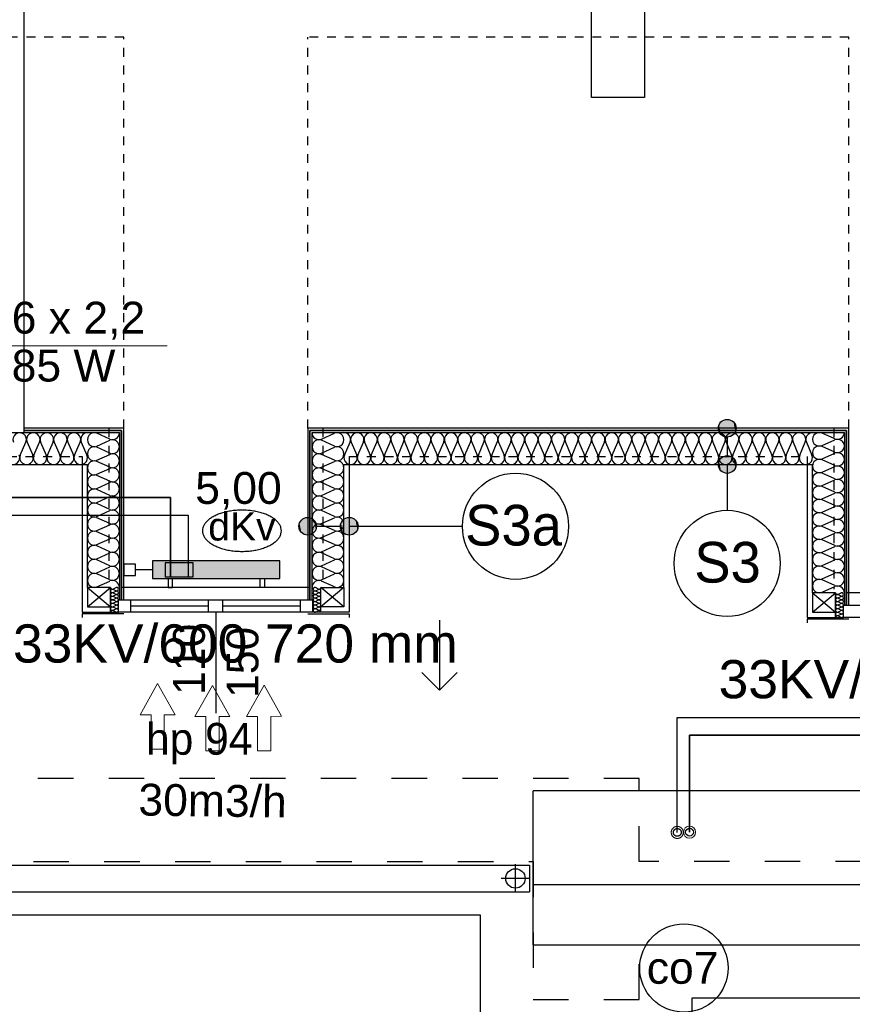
# Model space of a CAD drawing. Header units: millimetres. Extents: x 45180 to 119519, y 31297 to 302414.
# Tile 71 of 97: x 68306 to 73015, y 240463 to 246030. Entities that reach past the tile are written whole.
import ezdxf
from ezdxf.lldxf.tags import DXFTag

# ---------------------------------------------------------------- set-up
doc = ezdxf.new("R2010")
doc.units = ezdxf.units.MM
doc.header["$MEASUREMENT"] = 0
for name, pattern in [('Hidden Line', [100, 50, -50]), ('PHANTOM', [2.5, 1.25, -0.25, 0.25, -0.25, 0.25, -0.25]), ('Przerywana', [400, 200, -200])]:
    doc.linetypes.add(name, pattern=pattern)
doc.layers.get('0').update_dxf_attribs({"color": 252})
for name, color, linetype in [('#opisy', 7, 'Continuous'), ('#podkład', 252, 'Continuous'), ('IS_Armatura_podłączeniowa_grz._dolnozas.', 7, 'SOLID'), ('IS_Armatura_Therm', 7, 'SOLID'), ('IS_Grafika', 7, 'SOLID'), ('IS_Grzejniki_Plan_rzut', 7, 'SOLID'), ('IS_Opisy_działek_Therm', 7, 'SOLID'), ('IS_Text_Armatury_Therm', 7, 'Continuous'), ('IS_Text_Odbiornikow_Therm', 7, 'Continuous')]:
    doc.layers.add(name, color=color, linetype=linetype)
doc.layers.add('IS_Powrót', color=5, linetype='DASHDOT', lineweight=35)
doc.layers.add('IS_Zasilanie', color=1, linetype='SOLID', lineweight=30)
doc.styles.add('ARIAL', font='arial.ttf', dxfattribs={"width": 0.75})
doc.styles.add('GENERATED_STYLE_3', font='txt')
doc.styles.add('GENERATED_STYLE_5', font='txt')
doc.styles.get("Standard").update_dxf_attribs({"font": 'arial.ttf', "bigfont": 'BIGFONT.SHX'})
tags = doc.linetypes.add('DASHDOT', pattern=[20, 10, -5, 0, -5]).pattern_tags.tags
tags[10:11] = [DXFTag(74, 4), DXFTag(75, 0), DXFTag(340, '0'), DXFTag(46, 0.0), DXFTag(50, 0.0), DXFTag(44, 0.0), DXFTag(45, 0.0)]
tags[8:9] = [DXFTag(74, 4), DXFTag(75, 0), DXFTag(340, '0'), DXFTag(46, 0.0), DXFTag(50, 0.0), DXFTag(44, 0.0), DXFTag(45, 0.0)]
tags[6:7] = [DXFTag(74, 4), DXFTag(75, 0), DXFTag(340, '0'), DXFTag(46, 0.0), DXFTag(50, 0.0), DXFTag(44, 0.0), DXFTag(45, 0.0)]
tags[4:5] = [DXFTag(74, 4), DXFTag(75, 0), DXFTag(340, '0'), DXFTag(46, 0.0), DXFTag(50, 0.0), DXFTag(44, 0.0), DXFTag(45, 0.0)]
tags = doc.linetypes.add('SOLID', pattern=[10, 10, 0]).pattern_tags.tags
tags[6:7] = [DXFTag(74, 4), DXFTag(75, 0), DXFTag(340, '0'), DXFTag(46, 0.0), DXFTag(50, 0.0), DXFTag(44, 0.0), DXFTag(45, 0.0)]
tags[4:5] = [DXFTag(74, 4), DXFTag(75, 0), DXFTag(340, '0'), DXFTag(46, 0.0), DXFTag(50, 0.0), DXFTag(44, 0.0), DXFTag(45, 0.0)]

# ---------------------------------------------------------------- blocks, each defined once
blk = doc.blocks.new('E210168')
at = {"color": 7, "lineweight": 13}
for p, q in [((19.41, 19.75), (19.41, 13.6)), ((19.41, 19.75), (36.98, 9.88)), ((19.41, 0), (36.98, 9.88)), ((19.41, 6.15), (19.41, 0))]:
    blk.add_line(p, q, dxfattribs=at)
blk.add_lwpolyline([(19.41, 13.6), (0, 13.6), (0, 6.15), (19.41, 6.15)], dxfattribs=at)

msp = doc.modelspace()

# ---------------------------------------------------------------- hatches: boundary and pattern name
at = {"layer": 'IS_Grzejniki_Plan_rzut', "ltscale": 10}
msp.add_hatch(color=251, dxfattribs=at).paths.add_polyline_path([(69058.4, 242870), (69778.4, 242870), (69778.4, 242970), (69058.4, 242970)])

# ---------------------------------------------------------------- linework, layer by layer
at = {"layer": '#podkład', "linetype": 'Continuous'}
for p, q in [((68330, 248430), (68330, 243695)), ((71540, 245590), (71540, 248330)), ((71840, 247130), (71840, 245590)), ((71840, 245590), (71540, 245590)), ((68070, 243695), (68330, 243695)), ((68895, 243720), (68330, 243720)), ((68330, 243720), (68330, 243707.5)), ((68882.5, 243707.5), (68330, 243707.5)), ((68330, 243707.5), (68330, 243695)), ((68330, 243707.5), (68882.5, 243707.5)), ((68330, 243695), (68870, 243695)), ((68816.4, 243658.6), (68743.6, 243691.7)), ((68870, 243695), (68870, 242750)), ((68882.5, 242750), (68882.5, 243707.5)), ((68882.5, 243707.5), (68882.5, 242750)), ((68895, 242750), (68895, 243720)), ((72995, 243720), (69935, 243720)), ((69935, 243720), (69935, 242750)), ((72982.5, 243707.5), (69947.5, 243707.5)), ((69947.5, 243707.5), (72982.5, 243707.5)), ((69947.5, 243707.5), (69947.5, 242750)), ((69947.5, 242750), (69947.5, 243707.5)), ((69960, 243695), (72970, 243695)), ((69960, 242750), (69960, 243695)), ((70013.6, 243658.6), (70086.4, 243691.7)), ((72916.4, 243660.5), (72843.6, 243691.8)), ((72970, 243695), (72970, 242720)), ((72982.5, 242720), (72982.5, 243707.5)), ((72982.5, 243707.5), (72982.5, 242720)), ((72995, 242720), (72995, 243720)), ((68309.9, 243568.6), (68341.8, 243641.4)), ((68348.2, 243641.4), (68380.1, 243568.6)), ((68386.6, 243568.6), (68418.4, 243641.4)), ((68424.9, 243641.4), (68456.8, 243568.6)), ((68463.2, 243568.6), (68495.1, 243641.4)), ((68501.6, 243641.4), (68533.4, 243568.6)), ((68539.9, 243568.6), (68571.8, 243641.4)), ((68578.2, 243641.4), (68610.1, 243568.6)), ((68616.6, 243568.6), (68648.4, 243641.4)), ((68654.9, 243641.4), (68686.8, 243568.6)), ((68743.6, 243618.8), (68816.4, 243651.9)), ((70086.4, 243618.8), (70013.6, 243651.9)), ((70143.2, 243568.6), (70174.7, 243641.4)), ((70181, 243641.4), (70212.5, 243568.6)), ((70218.9, 243568.6), (70250.4, 243641.4)), ((70256.8, 243641.4), (70288.2, 243568.6)), ((70294.6, 243568.6), (70326.1, 243641.4)), ((70332.5, 243641.4), (70364, 243568.6)), ((70370.3, 243568.6), (70401.8, 243641.4)), ((70408.2, 243641.4), (70439.7, 243568.6)), ((70446, 243568.6), (70477.5, 243641.4)), ((70483.9, 243641.4), (70515.4, 243568.6)), ((70521.8, 243568.6), (70553.2, 243641.4)), ((70559.6, 243641.4), (70591.1, 243568.6)), ((70597.5, 243568.6), (70629, 243641.4)), ((70635.3, 243641.4), (70666.8, 243568.6)), ((70673.2, 243568.6), (70704.7, 243641.4)), ((70711, 243641.4), (70742.5, 243568.6)), ((70748.9, 243568.6), (70780.4, 243641.4)), ((70786.8, 243641.4), (70818.2, 243568.6)), ((70824.6, 243568.6), (70856.1, 243641.4)), ((70862.5, 243641.4), (70894, 243568.6)), ((70900.3, 243568.6), (70931.8, 243641.4)), ((70938.2, 243641.4), (70969.7, 243568.6)), ((70976, 243568.6), (71007.5, 243641.4)), ((71013.9, 243641.4), (71045.4, 243568.6)), ((71051.8, 243568.6), (71083.2, 243641.4)), ((71089.6, 243641.4), (71121.1, 243568.6)), ((71127.5, 243568.6), (71159, 243641.4)), ((71165.3, 243641.4), (71196.8, 243568.6)), ((71203.2, 243568.6), (71234.7, 243641.4)), ((71241, 243641.4), (71272.5, 243568.6)), ((71278.9, 243568.6), (71310.4, 243641.4)), ((71316.8, 243641.4), (71348.2, 243568.6)), ((71354.6, 243568.6), (71386.1, 243641.4)), ((71392.5, 243641.4), (71424, 243568.6)), ((71430.3, 243568.6), (71461.8, 243641.4)), ((71468.2, 243641.4), (71499.7, 243568.6)), ((71506, 243568.6), (71537.5, 243641.4)), ((71543.9, 243641.4), (71575.4, 243568.6)), ((71581.8, 243568.6), (71613.2, 243641.4)), ((71619.6, 243641.4), (71651.1, 243568.6)), ((71657.5, 243568.6), (71689, 243641.4)), ((71695.3, 243641.4), (71726.8, 243568.6)), ((71733.2, 243568.6), (71764.7, 243641.4)), ((71771, 243641.4), (71802.5, 243568.6)), ((71808.9, 243568.6), (71840.4, 243641.4)), ((71846.8, 243641.4), (71878.2, 243568.6)), ((71884.6, 243568.6), (71916.1, 243641.4)), ((71922.5, 243641.4), (71954, 243568.6)), ((71960.3, 243568.6), (71991.8, 243641.4)), ((71998.2, 243641.4), (72029.7, 243568.6)), ((72036, 243568.6), (72067.5, 243641.4)), ((72073.9, 243641.4), (72105.4, 243568.6)), ((72111.8, 243568.6), (72143.2, 243641.4)), ((72149.6, 243641.4), (72181.1, 243568.6)), ((72187.5, 243568.6), (72219, 243641.4)), ((72225.3, 243641.4), (72256.8, 243568.6)), ((72263.2, 243568.6), (72294.7, 243641.4)), ((72301, 243641.4), (72332.5, 243568.6)), ((72307.5, 243670), (72307.5, 243565)), ((72338.9, 243568.6), (72370.4, 243641.4)), ((72376.8, 243641.4), (72408.2, 243568.6)), ((72414.6, 243568.6), (72446.1, 243641.4)), ((72452.5, 243641.4), (72484, 243568.6)), ((72490.3, 243568.6), (72521.8, 243641.4)), ((72528.2, 243641.4), (72559.7, 243568.6)), ((72566, 243568.6), (72597.5, 243641.4)), ((72603.9, 243641.4), (72635.4, 243568.6)), ((72641.8, 243568.6), (72673.2, 243641.4)), ((72679.6, 243641.4), (72711.1, 243568.6)), ((72717.5, 243568.6), (72749, 243641.4)), ((72755.3, 243641.4), (72786.8, 243568.6)), ((72843.6, 243622.8), (72916.4, 243654.1)), ((68816.4, 243579), (68743.6, 243612.1)), ((68743.6, 243539.2), (68816.4, 243572.3)), ((70013.6, 243579), (70086.4, 243612.1)), ((70086.4, 243539.2), (70013.6, 243572.3)), ((72916.4, 243585), (72843.6, 243616.4)), ((72843.6, 243547.3), (72916.4, 243578.7)), ((68660, 243560), (68660, 242680)), ((68816.4, 243499.5), (68743.6, 243532.6)), ((70013.6, 243499.5), (70086.4, 243532.6)), ((70170, 243560), (70170, 242680)), ((72760, 243560), (72760, 242650)), ((72916.4, 243509.6), (72843.6, 243541)), ((67310, 243515), (68690, 243515)), ((68690, 242820), (68690, 243515)), ((68743.6, 243459.7), (68816.4, 243492.8)), ((70086.4, 243459.7), (70013.6, 243492.8)), ((70140, 242820), (70140, 243515)), ((70140, 243515), (72790, 243515)), ((72307.5, 243515), (72307.5, 243256)), ((72790, 242790), (72790, 243515)), ((72843.6, 243471.9), (72916.4, 243503.3)), ((72916.4, 243434.2), (72843.6, 243465.6)), ((68816.4, 243419.9), (68743.6, 243453)), ((68743.6, 243380.2), (68816.4, 243413.2)), ((70013.6, 243419.9), (70086.4, 243453)), ((70086.4, 243380.2), (70013.6, 243413.2)), ((72843.6, 243396.5), (72916.4, 243427.9)), ((68816.4, 243340.4), (68743.6, 243373.5)), ((70013.6, 243340.4), (70086.4, 243373.5)), ((72916.4, 243358.8), (72843.6, 243390.2)), ((72843.6, 243321.1), (72916.4, 243352.5)), ((68743.6, 243300.6), (68816.4, 243333.7)), ((68816.4, 243260.8), (68743.6, 243293.9)), ((70086.4, 243300.6), (70013.6, 243333.7)), ((70013.6, 243260.8), (70086.4, 243293.9)), ((72916.4, 243283.4), (72843.6, 243314.7)), ((68743.6, 243221.1), (68816.4, 243254.2)), ((70086.4, 243221.1), (70013.6, 243254.2)), ((72843.6, 243245.7), (72916.4, 243277)), ((72916.4, 243208), (72843.6, 243239.3)), ((68816.4, 243181.3), (68743.6, 243214.4)), ((70013.6, 243181.3), (70086.4, 243214.4)), ((72843.6, 243170.3), (72916.4, 243201.6)), ((68743.6, 243141.5), (68816.4, 243174.6)), ((68816.4, 243101.7), (68743.6, 243134.8)), ((69985, 243165.6), (70120, 243165.6)), ((70086.4, 243141.5), (70013.6, 243174.6)), ((70013.6, 243101.7), (70086.4, 243134.8)), ((70170, 243165.6), (70515.4, 243165.6)), ((70217.5, 243165.6), (70810.4, 243165.6)), ((72916.4, 243132.5), (72843.6, 243163.9)), ((68743.6, 243062), (68816.4, 243095.1)), ((70086.4, 243062), (70013.6, 243095.1)), ((72843.6, 243094.8), (72916.4, 243126.2)), ((72916.4, 243057.1), (72843.6, 243088.5)), ((68816.4, 243022.2), (68743.6, 243055.3)), ((68743.6, 242982.4), (68816.4, 243015.5)), ((70013.6, 243022.2), (70086.4, 243055.3)), ((70086.4, 242982.4), (70013.6, 243015.5)), ((72843.6, 243019.4), (72916.4, 243050.8)), ((68816.4, 242942.7), (68743.6, 242975.7)), ((70013.6, 242942.7), (70086.4, 242975.7)), ((72916.4, 242981.7), (72843.6, 243013.1)), ((72843.6, 242944), (72916.4, 242975.4)), ((68743.6, 242902.9), (68816.4, 242936)), ((70086.4, 242902.9), (70013.6, 242936)), ((72916.4, 242906.3), (72843.6, 242937.7)), ((68816.4, 242863.1), (68743.6, 242896.2)), ((68743.6, 242823.3), (68816.4, 242856.4)), ((70013.6, 242863.1), (70086.4, 242896.2)), ((70086.4, 242823.3), (70013.6, 242856.4)), ((72843.6, 242868.6), (72916.4, 242900)), ((72916.4, 242830.9), (72843.6, 242862.2)), ((68690, 242820), (68690, 242710)), ((68820, 242820), (68690, 242820)), ((68690, 242820), (68820, 242710)), ((68690, 242710), (68820, 242820)), ((68820, 242710), (68820, 242820)), ((68833.4, 242810.8), (68851.6, 242819.2)), ((68851.6, 242800.8), (68833.4, 242809.2)), ((68833.4, 242790.8), (68851.6, 242799.2)), ((69945, 242820), (68885, 242820)), ((69996.6, 242810.8), (69978.4, 242819.2)), ((69978.4, 242800.8), (69996.6, 242809.2)), ((69996.6, 242790.8), (69978.4, 242799.2)), ((70140, 242710), (70010, 242820)), ((70140, 242820), (70010, 242710)), ((70010, 242820), (70140, 242820)), ((70010, 242710), (70010, 242820)), ((70140, 242820), (70140, 242710)), ((72843.6, 242793.2), (72916.4, 242824.5)), ((68851.6, 242780.8), (68833.4, 242789.2)), ((68833.4, 242770.8), (68851.6, 242779.2)), ((68851.6, 242760.8), (68833.4, 242769.2)), ((68833.4, 242750.8), (68851.6, 242759.2)), ((68851.6, 242740.8), (68833.4, 242749.2)), ((68833.4, 242730.8), (68851.6, 242739.2)), ((68865, 242750), (69965, 242750)), ((68865, 242680), (68865, 242750)), ((68870, 242750), (68882.5, 242750)), ((68882.5, 242750), (68895, 242750)), ((68935, 242680), (68935, 242750)), ((69375, 242680), (69375, 242750)), ((69455, 242680), (69455, 242750)), ((69895, 242680), (69895, 242750)), ((69935, 242750), (69947.5, 242750)), ((69947.5, 242750), (69960, 242750)), ((69965, 242680), (69965, 242750)), ((69978.4, 242780.8), (69996.6, 242789.2)), ((69996.6, 242770.8), (69978.4, 242779.2)), ((69978.4, 242760.8), (69996.6, 242769.2)), ((69996.6, 242750.8), (69978.4, 242759.2)), ((69978.4, 242740.8), (69996.6, 242749.2)), ((69996.6, 242730.8), (69978.4, 242739.2)), ((72790, 242790), (72790, 242680)), ((72920, 242790), (72790, 242790)), ((72790, 242790), (72920, 242680)), ((72790, 242680), (72920, 242790)), ((72920, 242680), (72920, 242790)), ((72933.4, 242780.8), (72951.6, 242789.2)), ((72951.6, 242770.8), (72933.4, 242779.2)), ((72933.4, 242760.8), (72951.6, 242769.2)), ((72951.6, 242750.8), (72933.4, 242759.2)), ((72933.4, 242740.8), (72951.6, 242749.2)), ((72951.6, 242730.8), (72933.4, 242739.2)), ((74045, 242790), (72985, 242790)), ((68690, 242710), (68820, 242710)), ((68820, 242680), (68820, 242710)), ((68851.6, 242720.8), (68833.4, 242729.2)), ((68833.4, 242710.8), (68851.6, 242719.2)), ((68851.6, 242700.8), (68833.4, 242709.2)), ((68833.4, 242690.8), (68851.6, 242699.2)), ((68851.6, 242680.8), (68833.4, 242689.2)), ((69375, 242715), (68935, 242715)), ((69895, 242715), (69455, 242715)), ((69978.4, 242720.8), (69996.6, 242729.2)), ((69996.6, 242710.8), (69978.4, 242719.2)), ((69978.4, 242700.8), (69996.6, 242709.2)), ((69996.6, 242690.8), (69978.4, 242699.2)), ((69978.4, 242680.8), (69996.6, 242689.2)), ((70140, 242710), (70010, 242710)), ((70010, 242680), (70010, 242710)), ((72933.4, 242720.8), (72951.6, 242729.2)), ((72951.6, 242710.8), (72933.4, 242719.2)), ((72933.4, 242700.8), (72951.6, 242709.2)), ((72951.6, 242690.8), (72933.4, 242699.2)), ((72933.4, 242680.8), (72951.6, 242689.2)), ((72965, 242720), (74065, 242720)), ((72965, 242650), (72965, 242720)), ((72970, 242720), (72982.5, 242720)), ((72982.5, 242720), (72995, 242720)), ((68660, 242680), (68865, 242680)), ((68660, 242670), (68660, 242650)), ((68895, 242670), (68660, 242670)), ((69965, 242680), (68865, 242680)), ((69415, 242680), (69415, 242110)), ((69935, 242670), (70170, 242670)), ((70170, 242680), (69965, 242680)), ((70170, 242670), (70170, 242650)), ((70681, 242635.9), (70681, 242240.1)), ((72760, 242650), (72965, 242650)), ((72760, 242640), (72760, 242620)), ((72995, 242640), (72760, 242640)), ((72790, 242680), (72920, 242680)), ((72920, 242650), (72920, 242680)), ((72951.6, 242670.8), (72933.4, 242679.2)), ((72933.4, 242660.8), (72951.6, 242669.2)), ((72951.6, 242650.8), (72933.4, 242659.2)), ((74065, 242650), (72965, 242650)), ((70681, 242240.1), (70581, 242340.1)), ((70681, 242240.1), (70781, 242340.1)), ((79050, 241670), (71210, 241670)), ((71210, 241140), (71210, 241670)), ((59230, 241250), (71190, 241250)), ((71110, 241095), (71110, 241255)), ((71190, 241250), (71190, 241100)), ((71190, 241175), (71030, 241175)), ((71210, 241140), (86890, 241140)), ((71210, 240800), (71210, 241140)), ((59080, 241100), (71190, 241100)), ((59885, 240970), (70910, 240970)), ((70910, 240970), (70910, 240190)), ((71210, 240800), (86890, 240800)), ((72110, 240190), (72110, 240500)), ((72110, 240500), (85990, 240500))]:
    msp.add_line(p, q, dxfattribs=at)
at = {"layer": '#podkład', "linetype": 'Hidden Line'}
for p, q in [((68895, 245930), (67105, 245930)), ((68895, 243720), (68895, 245930)), ((69935, 243720), (69935, 245930)), ((72995, 245930), (69935, 245930)), ((72995, 243720), (72995, 245930)), ((68810, 243720), (68810, 242810)), ((70020, 243720), (70020, 242810)), ((72910, 243720), (72910, 242810)), ((67340, 243560), (68660, 243560)), ((70170, 243560), (72760, 243560))]:
    msp.add_line(p, q, dxfattribs=at)
at = {"layer": '#podkład', "linetype": 'Przerywana'}
for p, q in [((71810, 241740), (59770, 241740)), ((71810, 241270), (71810, 241740)), ((59585, 241270), (71210, 241270)), ((71210, 241270), (71210, 240490)), ((86320, 241270), (71810, 241270)), ((71810, 240490), (71810, 240800)), ((71810, 240800), (86290, 240800)), ((71210, 240490), (71810, 240490))]:
    msp.add_line(p, q, dxfattribs=at)
at = {"layer": '#podkład', "linetype": 'Continuous'}
for centre, radius in [((72307.5, 243720), 50), ((72307.5, 243515), 50), ((71110.4, 243165.6), 300), ((72307.5, 242956), 300), ((69935, 243165.6), 50), ((70170, 243165.6), 50), ((71110, 241175), 55)]:
    msp.add_circle(centre, radius, dxfattribs=at)
for centre, major_axis, ratio, start_param, end_param in [((68306.7, 243656.7), (38.3, 0), 0.998662, 5.870392, 9.837571), ((68383.3, 243656.7), (38.3, 0), 0.998662, 5.870392, 9.837571), ((68460, 243656.7), (38.3, 0), 0.998662, 5.870392, 9.837571), ((68536.7, 243656.7), (38.3, 0), 0.998662, 5.870392, 9.837571), ((68613.3, 243656.7), (38.3, 0), 0.998662, 5.870392, 9.837571), ((68690, 243656.7), (38.3, 0), 0.998662, 1.570796, 3.554385), ((68728.3, 243655.2), (0, 39.8), 0.96252, 5.870392, 9.837571), ((68831.7, 243695), (0, 39.8), 0.96252, 2.7288, 4.712389), ((69998.3, 243695), (0, 39.8), 0.96252, 1.570796, 3.554385), ((70101.7, 243655.2), (0, 39.8), 0.96252, 2.728799, 6.695979), ((70140, 243656.7), (0, 38.3), 0.9889, 4.299596, 6.283185), ((70215.7, 243656.7), (0, 38.3), 0.9889, 4.299595, 8.266774), ((70291.4, 243656.7), (0, 38.3), 0.9889, 4.299595, 8.266774), ((70367.1, 243656.7), (0, 38.3), 0.9889, 4.299595, 8.266774), ((70442.9, 243656.7), (0, 38.3), 0.9889, 4.299595, 8.266774), ((70518.6, 243656.7), (0, 38.3), 0.9889, 4.299595, 8.266774), ((70594.3, 243656.7), (0, 38.3), 0.9889, 4.299595, 8.266774), ((70670, 243656.7), (0, 38.3), 0.9889, 4.299595, 8.266774), ((70745.7, 243656.7), (0, 38.3), 0.9889, 4.299595, 8.266774), ((70821.4, 243656.7), (0, 38.3), 0.9889, 4.299595, 8.266774), ((70897.1, 243656.7), (0, 38.3), 0.9889, 4.299595, 8.266774), ((70972.9, 243656.7), (0, 38.3), 0.9889, 4.299595, 8.266774), ((71048.6, 243656.7), (0, 38.3), 0.9889, 4.299595, 8.266774), ((71124.3, 243656.7), (0, 38.3), 0.9889, 4.299595, 8.266774), ((71200, 243656.7), (0, 38.3), 0.9889, 4.299595, 8.266774), ((71275.7, 243656.7), (0, 38.3), 0.9889, 4.299595, 8.266774), ((71351.4, 243656.7), (0, 38.3), 0.9889, 4.299595, 8.266774), ((71427.1, 243656.7), (0, 38.3), 0.9889, 4.299595, 8.266774), ((71502.9, 243656.7), (0, 38.3), 0.9889, 4.299595, 8.266774), ((71578.6, 243656.7), (0, 38.3), 0.9889, 4.299595, 8.266774), ((71654.3, 243656.7), (0, 38.3), 0.9889, 4.299595, 8.266774), ((71730, 243656.7), (0, 38.3), 0.9889, 4.299595, 8.266774), ((71805.7, 243656.7), (0, 38.3), 0.9889, 4.299595, 8.266774), ((71881.4, 243656.7), (0, 38.3), 0.9889, 4.299595, 8.266774), ((71957.1, 243656.7), (0, 38.3), 0.9889, 4.299595, 8.266774), ((72032.9, 243656.7), (0, 38.3), 0.9889, 4.299595, 8.266774), ((72108.6, 243656.7), (0, 38.3), 0.9889, 4.299595, 8.266774), ((72184.3, 243656.7), (0, 38.3), 0.9889, 4.299595, 8.266774), ((72260, 243656.7), (0, 38.3), 0.9889, 4.299595, 8.266774), ((72335.7, 243656.7), (0, 38.3), 0.9889, 4.299595, 8.266774), ((72411.4, 243656.7), (0, 38.3), 0.9889, 4.299595, 8.266774), ((72487.1, 243656.7), (0, 38.3), 0.9889, 4.299595, 8.266774), ((72562.9, 243656.7), (0, 38.3), 0.9889, 4.299595, 8.266774), ((72638.6, 243656.7), (0, 38.3), 0.9889, 4.299595, 8.266774), ((72714.3, 243656.7), (0, 38.3), 0.9889, 4.299595, 8.266774), ((72790, 243656.7), (0, 38.3), 0.9889, 0, 1.983589), ((72828.3, 243657.3), (-38.3, 0), 0.985013, 4.299595, 8.266775), ((72931.7, 243695), (-38.3, 0), 0.985013, 1.158004, 3.141593), ((68831.7, 243615.5), (0, 39.8), 0.96252, 2.7288, 6.695979), ((69998.3, 243615.5), (0, 39.8), 0.96252, 5.870392, 9.837571), ((72931.7, 243619.6), (-38.3, 0), 0.985013, 1.158004, 5.125183), ((68728.3, 243575.7), (0, 39.8), 0.96252, 5.870392, 9.837571), ((68831.7, 243535.9), (0, 39.8), 0.96252, 2.7288, 6.695979), ((69998.3, 243535.9), (0, 39.8), 0.96252, 5.870392, 9.837571), ((70101.7, 243575.7), (0, 39.8), 0.96252, 2.728799, 6.695979), ((72828.3, 243581.9), (-38.3, 0), 0.985013, 4.299595, 8.266775), ((72931.7, 243544.2), (-38.3, 0), 0.985013, 1.158004, 5.125183), ((68268.3, 243553.3), (38.3, 0), 0.998662, 2.728799, 6.695979), ((68345, 243553.3), (38.3, 0), 0.998662, 2.728799, 6.695979), ((68421.7, 243553.3), (38.3, 0), 0.998662, 2.728799, 6.695979), ((68498.3, 243553.3), (38.3, 0), 0.998662, 2.728799, 6.695979), ((68575, 243553.3), (38.3, 0), 0.998662, 2.728799, 6.695979), ((68651.7, 243553.3), (38.3, 0), 0.998662, 2.728799, 6.695979), ((68728.3, 243496.1), (0, 39.8), 0.96252, 5.870392, 9.837571), ((70101.7, 243496.1), (0, 39.8), 0.96252, 2.728799, 6.695979), ((70177.9, 243553.3), (0, 38.3), 0.9889, 1.158003, 5.125183), ((70253.6, 243553.3), (0, 38.3), 0.9889, 1.158003, 5.125183), ((70329.3, 243553.3), (0, 38.3), 0.9889, 1.158003, 5.125183), ((70405, 243553.3), (0, 38.3), 0.9889, 1.158003, 5.125183), ((70480.7, 243553.3), (0, 38.3), 0.9889, 1.158003, 5.125183), ((70556.4, 243553.3), (0, 38.3), 0.9889, 1.158003, 5.125183), ((70632.1, 243553.3), (0, 38.3), 0.9889, 1.158003, 5.125183), ((70707.9, 243553.3), (0, 38.3), 0.9889, 1.158003, 5.125183), ((70783.6, 243553.3), (0, 38.3), 0.9889, 1.158003, 5.125183), ((70859.3, 243553.3), (0, 38.3), 0.9889, 1.158003, 5.125183), ((70935, 243553.3), (0, 38.3), 0.9889, 1.158003, 5.125183), ((71010.7, 243553.3), (0, 38.3), 0.9889, 1.158003, 5.125183), ((71086.4, 243553.3), (0, 38.3), 0.9889, 1.158003, 5.125183), ((71162.1, 243553.3), (0, 38.3), 0.9889, 1.158003, 5.125183), ((71237.9, 243553.3), (0, 38.3), 0.9889, 1.158003, 5.125183), ((71313.6, 243553.3), (0, 38.3), 0.9889, 1.158003, 5.125183), ((71389.3, 243553.3), (0, 38.3), 0.9889, 1.158003, 5.125183), ((71465, 243553.3), (0, 38.3), 0.9889, 1.158003, 5.125183), ((71540.7, 243553.3), (0, 38.3), 0.9889, 1.158003, 5.125183), ((71616.4, 243553.3), (0, 38.3), 0.9889, 1.158003, 5.125183), ((71692.1, 243553.3), (0, 38.3), 0.9889, 1.158003, 5.125183), ((71767.9, 243553.3), (0, 38.3), 0.9889, 1.158003, 5.125183), ((71843.6, 243553.3), (0, 38.3), 0.9889, 1.158003, 5.125183), ((71919.3, 243553.3), (0, 38.3), 0.9889, 1.158003, 5.125183), ((71995, 243553.3), (0, 38.3), 0.9889, 1.158003, 5.125183), ((72070.7, 243553.3), (0, 38.3), 0.9889, 1.158003, 5.125183), ((72146.4, 243553.3), (0, 38.3), 0.9889, 1.158003, 5.125183), ((72222.1, 243553.3), (0, 38.3), 0.9889, 1.158003, 5.125183), ((72297.9, 243553.3), (0, 38.3), 0.9889, 1.158003, 5.125183), ((72373.6, 243553.3), (0, 38.3), 0.9889, 1.158003, 5.125183), ((72449.3, 243553.3), (0, 38.3), 0.9889, 1.158003, 5.125183), ((72525, 243553.3), (0, 38.3), 0.9889, 1.158003, 5.125183), ((72600.7, 243553.3), (0, 38.3), 0.9889, 1.158003, 5.125183), ((72676.4, 243553.3), (0, 38.3), 0.9889, 1.158003, 5.125183), ((72752.1, 243553.3), (0, 38.3), 0.9889, 1.158003, 5.125183), ((72828.3, 243506.5), (-38.3, 0), 0.985013, 4.299595, 8.266775), ((68728.3, 243416.6), (0, 39.8), 0.96252, 5.870392, 9.837571), ((68831.7, 243456.4), (0, 39.8), 0.96252, 2.7288, 6.695979), ((69998.3, 243456.4), (0, 39.8), 0.96252, 5.870392, 9.837571), ((70101.7, 243416.6), (0, 39.8), 0.96252, 2.728799, 6.695979), ((72828.3, 243431), (-38.3, 0), 0.985013, 4.299595, 8.266775), ((72931.7, 243468.7), (-38.3, 0), 0.985013, 1.158004, 5.125183), ((68831.7, 243376.8), (0, 39.8), 0.96252, 2.7288, 6.695979), ((69998.3, 243376.8), (0, 39.8), 0.96252, 5.870392, 9.837571), ((72931.7, 243393.3), (-38.3, 0), 0.985013, 1.158004, 5.125183), ((68728.3, 243337), (0, 39.8), 0.96252, 5.870392, 9.837571), ((70101.7, 243337), (0, 39.8), 0.96252, 2.728799, 6.695979), ((72828.3, 243355.6), (-38.3, 0), 0.985013, 4.299595, 8.266775), ((72931.7, 243317.9), (-38.3, 0), 0.985013, 1.158004, 5.125183), ((68728.3, 243257.5), (0, 39.8), 0.96252, 5.870392, 9.837571), ((68831.7, 243297.3), (0, 39.8), 0.96252, 2.7288, 6.695979), ((69998.3, 243297.3), (0, 39.8), 0.96252, 5.870392, 9.837571), ((70101.7, 243257.5), (0, 39.8), 0.96252, 2.728799, 6.695979), ((72828.3, 243280.2), (-38.3, 0), 0.985013, 4.299595, 8.266775), ((68831.7, 243217.7), (0, 39.8), 0.96252, 2.7288, 6.695979), ((69998.3, 243217.7), (0, 39.8), 0.96252, 5.870392, 9.837571), ((72828.3, 243204.8), (-38.3, 0), 0.985013, 4.299595, 8.266775), ((72931.7, 243242.5), (-38.3, 0), 0.985013, 1.158004, 5.125183), ((68728.3, 243178), (0, 39.8), 0.96252, 5.870392, 9.837571), ((68831.7, 243138.2), (0, 39.8), 0.96252, 2.7288, 6.695979), ((69998.3, 243138.2), (0, 39.8), 0.96252, 5.870392, 9.837571), ((70101.7, 243178), (0, 39.8), 0.96252, 2.728799, 6.695979), ((72931.7, 243167.1), (-38.3, 0), 0.985013, 1.158004, 5.125183), ((68728.3, 243098.4), (0, 39.8), 0.96252, 5.870392, 9.837571), ((70101.7, 243098.4), (0, 39.8), 0.96252, 2.728799, 6.695979), ((72828.3, 243129.4), (-38.3, 0), 0.985013, 4.299595, 8.266775), ((72931.7, 243091.7), (-38.3, 0), 0.985013, 1.158004, 5.125183), ((68831.7, 243058.6), (0, 39.8), 0.96252, 2.7288, 6.695979), ((69998.3, 243058.6), (0, 39.8), 0.96252, 5.870392, 9.837571), ((72828.3, 243054), (-38.3, 0), 0.985013, 4.299595, 8.266775), ((68728.3, 243018.9), (0, 39.8), 0.96252, 5.870392, 9.837571), ((68831.7, 242979.1), (0, 39.8), 0.96252, 2.7288, 6.695979), ((69998.3, 242979.1), (0, 39.8), 0.96252, 5.870392, 9.837571), ((70101.7, 243018.9), (0, 39.8), 0.96252, 2.728799, 6.695979), ((72828.3, 242978.5), (-38.3, 0), 0.985013, 4.299595, 8.266775), ((72931.7, 243016.2), (-38.3, 0), 0.985013, 1.158004, 5.125183), ((68728.3, 242939.3), (0, 39.8), 0.96252, 5.870392, 9.837571), ((70101.7, 242939.3), (0, 39.8), 0.96252, 2.728799, 6.695979), ((72931.7, 242940.8), (-38.3, 0), 0.985013, 1.158004, 5.125183), ((68831.7, 242899.5), (0, 39.8), 0.96252, 2.7288, 6.695979), ((69998.3, 242899.5), (0, 39.8), 0.96252, 5.870392, 9.837571), ((72828.3, 242903.1), (-38.3, 0), 0.985013, 4.299595, 8.266775), ((72931.7, 242865.4), (-38.3, 0), 0.985013, 1.158004, 5.125183), ((68728.3, 242859.8), (0, 39.8), 0.96252, 5.870392, 9.837571), ((68831.7, 242820), (0, 39.8), 0.96252, 4.712389, 6.695979), ((69998.3, 242820), (0, 39.8), 0.96252, 5.870392, 7.853982), ((70101.7, 242859.8), (0, 39.8), 0.96252, 2.728799, 6.695979), ((72828.3, 242827.7), (-38.3, 0), 0.985013, 4.299595, 8.266775), ((68829.6, 242800), (0, 10), 0.957061, 5.870392, 9.837571), ((68829.6, 242820), (0, 10), 0.957061, 1.570796, 3.554385), ((68855.4, 242810), (0, 10), 0.957061, 2.728799, 6.695979), ((68855.4, 242790), (0, 10), 0.957061, 2.728799, 6.695979), ((69974.6, 242810), (0, 10), 0.957061, 5.870392, 9.837571), ((69974.6, 242790), (0, 10), 0.957061, 5.870392, 9.837571), ((70000.4, 242820), (0, 10), 0.957061, 2.7288, 4.712389), ((70000.4, 242800), (0, 10), 0.957061, 2.7288, 6.695979), ((72931.7, 242790), (-38.3, 0), 0.985013, 3.141593, 5.125182), ((68829.6, 242780), (0, 10), 0.957061, 5.870392, 9.837571), ((68829.6, 242760), (0, 10), 0.957061, 5.870392, 9.837571), ((68829.6, 242740), (0, 10), 0.957061, 5.870392, 9.837571), ((68855.4, 242770), (0, 10), 0.957061, 2.728799, 6.695979), ((68855.4, 242750), (0, 10), 0.957061, 2.728799, 6.695979), ((68855.4, 242730), (0, 10), 0.957061, 2.728799, 6.695979), ((69974.6, 242770), (0, 10), 0.957061, 5.870392, 9.837571), ((69974.6, 242750), (0, 10), 0.957061, 5.870392, 9.837571), ((69974.6, 242730), (0, 10), 0.957061, 5.870392, 9.837571), ((70000.4, 242780), (0, 10), 0.957061, 2.7288, 6.695979), ((70000.4, 242760), (0, 10), 0.957061, 2.7288, 6.695979), ((70000.4, 242740), (0, 10), 0.957061, 2.7288, 6.695979), ((72929.6, 242770), (0, 10), 0.957061, 5.870392, 9.837571), ((72929.6, 242750), (0, 10), 0.957061, 5.870392, 9.837571), ((72929.6, 242730), (0, 10), 0.957061, 5.870392, 9.837571), ((72929.6, 242790), (0, 10), 0.957061, 1.570796, 3.554385), ((72955.4, 242780), (0, 10), 0.957061, 2.728799, 6.695979), ((72955.4, 242760), (0, 10), 0.957061, 2.728799, 6.695979), ((72955.4, 242740), (0, 10), 0.957061, 2.728799, 6.695979), ((68829.6, 242720), (0, 10), 0.957061, 5.870392, 9.837571), ((68829.6, 242700), (0, 10), 0.957061, 5.870392, 9.837571), ((68829.6, 242680), (0, 10), 0.957061, 5.870392, 7.853982), ((68855.4, 242710), (0, 10), 0.957061, 2.728799, 6.695979), ((68855.4, 242690), (0, 10), 0.957061, 2.728799, 6.695979), ((69974.6, 242710), (0, 10), 0.957061, 5.870392, 9.837571), ((69974.6, 242690), (0, 10), 0.957061, 5.870392, 9.837571), ((70000.4, 242720), (0, 10), 0.957061, 2.7288, 6.695979), ((70000.4, 242700), (0, 10), 0.957061, 2.7288, 6.695979), ((70000.4, 242680), (0, 10), 0.957061, 4.712389, 6.695979), ((72929.6, 242710), (0, 10), 0.957061, 5.870392, 9.837571), ((72929.6, 242690), (0, 10), 0.957061, 5.870392, 9.837571), ((72929.6, 242670), (0, 10), 0.957061, 5.870392, 9.837571), ((72955.4, 242720), (0, 10), 0.957061, 2.728799, 6.695979), ((72955.4, 242700), (0, 10), 0.957061, 2.728799, 6.695979), ((72955.4, 242680), (0, 10), 0.957061, 2.728799, 6.695979), ((72929.6, 242650), (0, 10), 0.957061, 5.870392, 7.853982), ((72955.4, 242660), (0, 10), 0.957061, 2.728799, 6.695979)]:
    msp.add_ellipse(centre, major_axis=major_axis, ratio=ratio, start_param=start_param, end_param=end_param, dxfattribs=at)
at = {"layer": '#podkład', "linetype": 'Continuous', "extrusion": (0, 0, -1)}
for points in [[(-72261.3, 243700.9), (-72261.3, 243739.1), (-72257.5, 243720)], [(-72261.3, 243739.1), (-72272.2, 243684.6), (-72272.2, 243755.4)], [(-72261.3, 243739.1), (-72261.3, 243700.9), (-72272.2, 243684.6)], [(-72272.2, 243755.4), (-72288.4, 243673.8), (-72288.4, 243766.2)], [(-72272.2, 243755.4), (-72272.2, 243684.6), (-72288.4, 243673.8)], [(-72288.4, 243766.2), (-72307.5, 243670), (-72307.5, 243770)], [(-72288.4, 243766.2), (-72288.4, 243673.8), (-72307.5, 243670)], [(-72307.5, 243770), (-72307.5, 243670), (-72326.6, 243673.8)], [(-72307.5, 243770), (-72326.6, 243673.8), (-72326.6, 243766.2)], [(-72326.6, 243766.2), (-72326.6, 243673.8), (-72342.9, 243684.6)], [(-72326.6, 243766.2), (-72342.9, 243684.6), (-72342.9, 243755.4)], [(-72342.9, 243755.4), (-72342.9, 243684.6), (-72353.7, 243700.9)], [(-72342.9, 243755.4), (-72353.7, 243700.9), (-72353.7, 243739.1)], [(-72353.7, 243739.1), (-72353.7, 243700.9), (-72357.5, 243720)], [(-72261.3, 243495.9), (-72261.3, 243534.1), (-72257.5, 243515)], [(-72261.3, 243534.1), (-72272.2, 243479.6), (-72272.2, 243550.4)], [(-72261.3, 243534.1), (-72261.3, 243495.9), (-72272.2, 243479.6)], [(-72272.2, 243550.4), (-72288.4, 243468.8), (-72288.4, 243561.2)], [(-72272.2, 243550.4), (-72272.2, 243479.6), (-72288.4, 243468.8)], [(-72288.4, 243561.2), (-72307.5, 243465), (-72307.5, 243565)], [(-72288.4, 243561.2), (-72288.4, 243468.8), (-72307.5, 243465)], [(-72307.5, 243565), (-72307.5, 243465), (-72326.6, 243468.8)], [(-72307.5, 243565), (-72326.6, 243468.8), (-72326.6, 243561.2)], [(-72326.6, 243561.2), (-72326.6, 243468.8), (-72342.9, 243479.6)], [(-72326.6, 243561.2), (-72342.9, 243479.6), (-72342.9, 243550.4)], [(-72342.9, 243550.4), (-72342.9, 243479.6), (-72353.7, 243495.9)], [(-72342.9, 243550.4), (-72353.7, 243495.9), (-72353.7, 243534.1)], [(-72353.7, 243534.1), (-72353.7, 243495.9), (-72357.5, 243515)], [(-69888.8, 243146.4), (-69888.8, 243184.7), (-69885, 243165.6)], [(-69888.8, 243184.7), (-69899.6, 243130.2), (-69899.6, 243200.9)], [(-69888.8, 243184.7), (-69888.8, 243146.4), (-69899.6, 243130.2)], [(-69899.6, 243200.9), (-69915.9, 243119.4), (-69915.9, 243211.8)], [(-69899.6, 243200.9), (-69899.6, 243130.2), (-69915.9, 243119.4)], [(-69915.9, 243211.8), (-69935, 243115.6), (-69935, 243215.6)], [(-69915.9, 243211.8), (-69915.9, 243119.4), (-69935, 243115.6)], [(-69935, 243215.6), (-69935, 243115.6), (-69954.1, 243119.4)], [(-69935, 243215.6), (-69954.1, 243119.4), (-69954.1, 243211.8)], [(-69954.1, 243211.8), (-69954.1, 243119.4), (-69970.4, 243130.2)], [(-69954.1, 243211.8), (-69970.4, 243130.2), (-69970.4, 243200.9)], [(-69970.4, 243200.9), (-69970.4, 243130.2), (-69981.2, 243146.4)], [(-69970.4, 243200.9), (-69981.2, 243146.4), (-69981.2, 243184.7)], [(-69981.2, 243184.7), (-69981.2, 243146.4), (-69985, 243165.6)], [(-70123.8, 243146.4), (-70123.8, 243184.7), (-70120, 243165.6)], [(-70123.8, 243184.7), (-70134.6, 243130.2), (-70134.6, 243200.9)], [(-70123.8, 243184.7), (-70123.8, 243146.4), (-70134.6, 243130.2)], [(-70134.6, 243200.9), (-70150.9, 243119.4), (-70150.9, 243211.8)], [(-70134.6, 243200.9), (-70134.6, 243130.2), (-70150.9, 243119.4)], [(-70150.9, 243211.8), (-70170, 243115.6), (-70170, 243215.6)], [(-70150.9, 243211.8), (-70150.9, 243119.4), (-70170, 243115.6)], [(-70170, 243215.6), (-70170, 243115.6), (-70189.1, 243119.4)], [(-70170, 243215.6), (-70189.1, 243119.4), (-70189.1, 243211.8)], [(-70189.1, 243211.8), (-70189.1, 243119.4), (-70205.4, 243130.2)], [(-70189.1, 243211.8), (-70205.4, 243130.2), (-70205.4, 243200.9)], [(-70205.4, 243200.9), (-70205.4, 243130.2), (-70216.2, 243146.4)], [(-70205.4, 243200.9), (-70216.2, 243146.4), (-70216.2, 243184.7)], [(-70216.2, 243184.7), (-70216.2, 243146.4), (-70220, 243165.6)]]:
    msp.add_solid(points, dxfattribs=at)
at = {"layer": 'IS_Armatura_podłączeniowa_grz._dolnozas.', "ltscale": 10}
for p, q in [((69288.4, 242960), (69128.4, 242960)), ((69128.4, 242960), (69128.4, 242880)), ((69288.4, 242880), (69288.4, 242960)), ((69128.4, 242880), (69288.4, 242880)), ((69128.4, 242880), (69128.4, 242880))]:
    msp.add_line(p, q, dxfattribs=at)
at = {"layer": 'IS_Armatura_Therm', "ltscale": 10}
for p, q in [((68960.9, 242952.5), (68895.9, 242952.5)), ((68895.9, 242952.5), (68895.9, 242887.5)), ((68960.9, 242887.5), (68960.9, 242952.5)), ((69058.4, 242920), (68960.9, 242920)), ((68895.9, 242887.5), (68960.9, 242887.5))]:
    msp.add_line(p, q, dxfattribs=at)
at = {"layer": 'IS_Grafika', "ltscale": 10}
msp.add_circle((72062.6, 240668.7), 250, dxfattribs=at)
for points, knots in [([(69563.3, 243256.9), (69552.3, 243256.9), (69530.7, 243256.1), (69499.2, 243252.5), (69469.6, 243246.6), (69442.1, 243238.8), (69417.2, 243229), (69395.1, 243217.6), (69376.1, 243204.7), (69360.7, 243190.4), (69349, 243174.8), (69341.7, 243158), (69340, 243146.2), (69340, 243140.4)], [0, 0, 0, 0, 33.024043, 64.733497, 94.961552, 123.540383, 150.314771, 175.16102, 198.015155, 218.916387, 238.072713, 255.947572, 273.334314, 273.334314, 273.334314, 273.334314]), ([(69786.6, 243140.4), (69786.6, 243146.2), (69784.9, 243158), (69777.5, 243174.8), (69765.9, 243190.4), (69750.5, 243204.7), (69731.5, 243217.6), (69709.4, 243229), (69684.5, 243238.8), (69657, 243246.6), (69627.4, 243252.5), (69595.9, 243256.1), (69574.3, 243256.9), (69563.3, 243256.9)], [0, 0, 0, 0, 17.386742, 35.2616, 54.417927, 75.319159, 98.173293, 123.019543, 149.793931, 178.372762, 208.600817, 240.310271, 273.334314, 273.334314, 273.334314, 273.334314]), ([(69340, 243140.4), (69340, 243134.6), (69341.7, 243122.8), (69349, 243106), (69360.7, 243090.5), (69376.1, 243076.2), (69395.1, 243063.2), (69417.2, 243051.8), (69442.1, 243042.1), (69469.6, 243034.2), (69499.2, 243028.4), (69530.7, 243024.7), (69552.3, 243023.9), (69563.3, 243023.9)], [0, 0, 0, 0, 17.386742, 35.2616, 54.417927, 75.319159, 98.173293, 123.019543, 149.793931, 178.372762, 208.600817, 240.310271, 273.334314, 273.334314, 273.334314, 273.334314]), ([(69563.3, 243023.9), (69574.3, 243023.9), (69595.9, 243024.7), (69627.4, 243028.4), (69657, 243034.2), (69684.5, 243042.1), (69709.4, 243051.8), (69731.5, 243063.2), (69750.5, 243076.2), (69765.9, 243090.5), (69777.5, 243106), (69784.9, 243122.8), (69786.6, 243134.6), (69786.6, 243140.4)], [0, 0, 0, 0, 33.024043, 64.733497, 94.961552, 123.540383, 150.314771, 175.16102, 198.015155, 218.916387, 238.072713, 255.947572, 273.334314, 273.334314, 273.334314, 273.334314])]:
    msp.add_open_spline(points, degree=3, knots=knots, dxfattribs=at)
at = {"layer": 'IS_Grzejniki_Plan_rzut', "ltscale": 10}
for p, q in [((69778.4, 242970), (69058.4, 242970)), ((69058.4, 242970), (69058.4, 242870)), ((69778.4, 242870), (69778.4, 242970)), ((69058.4, 242870), (69778.4, 242870)), ((69058.4, 242870), (69058.4, 242870)), ((69145.9, 242870), (69145.9, 242820)), ((69170.9, 242820), (69170.9, 242870)), ((69665.9, 242820), (69665.9, 242870)), ((69690.9, 242870), (69690.9, 242820)), ((69145.9, 242820), (69170.9, 242820)), ((69690.9, 242820), (69665.9, 242820))]:
    msp.add_line(p, q, dxfattribs=at)
at = {"layer": 'IS_Opisy_działek_Therm', "lineweight": 5, "ltscale": 10}
msp.add_line((68121.3, 244185.6), (69141.3, 244185.6), dxfattribs=at)
at = {"layer": 'IS_Powrót', "ltscale": 10}
for p, q in [((66234, 243329), (69158.4, 243329)), ((69158.4, 243329), (69158.4, 242880)), ((72094.6, 241436.4), (72094.6, 241985.5)), ((72094.6, 241985.5), (76742.4, 241985.5))]:
    msp.add_line(p, q, dxfattribs=at)
at = {"layer": 'IS_Powrót', "color": 5, "lineweight": 0, "ltscale": 20}
msp.add_circle((72094.6, 241436.4), 34.1, dxfattribs=at)
at = {"layer": 'IS_Powrót', "color": 5, "lineweight": 30, "ltscale": 20}
msp.add_circle((72094.6, 241436.4), 22.1, dxfattribs=at)
at = {"layer": 'IS_Zasilanie', "ltscale": 10}
for p, q in [((66334, 243229), (69258.4, 243229)), ((69258.4, 243229), (69258.4, 242880)), ((72025.1, 241435.2), (72025.1, 242085.5)), ((72025.1, 242085.5), (76842.4, 242085.5))]:
    msp.add_line(p, q, dxfattribs=at)
at = {"layer": 'IS_Zasilanie', "color": 1, "linetype": 'PHANTOM', "lineweight": 0, "ltscale": 250}
msp.add_circle((72025.1, 241435.2), 34.1, dxfattribs=at)
at = {"layer": 'IS_Zasilanie', "color": 1, "linetype": 'PHANTOM', "lineweight": 30, "ltscale": 250}
msp.add_circle((72025.1, 241435.2), 22.1, dxfattribs=at)

# ---------------------------------------------------------------- block references
at = {"color": 7, "lineweight": 5, "xscale": 10, "yscale": 10, "zscale": 10, "rotation": 90.09664922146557}
for p in [(69185.7, 241906.6), (69495.4, 241896.8), (69787.8, 241897.3)]:
    msp.add_blockref('E210168', p, dxfattribs=at)

# ---------------------------------------------------------------- texts
at = {"layer": '#opisy', "color": 7, "lineweight": 0, "style": 'ARIAL'}
msp.add_text('30m3/h', height=180, rotation=359.2172, dxfattribs=at).set_placement((68977, 241530.9, 139.7))
at = {"layer": '#podkład', "linetype": 'Continuous'}
for s, height, style, p in [('S3a', 230, 'GENERATED_STYLE_3', (70825.6, 243057)), ('S3', 230, 'GENERATED_STYLE_3', (72121.3, 242847.4)), ('hp 94', 180, 'GENERATED_STYLE_5', (69020.7, 241874.3))]:
    msp.add_text(s, height=height, dxfattribs=dict(at, style=style)).set_placement(p)
at = {"layer": '#podkład', "linetype": 'Continuous', "style": 'GENERATED_STYLE_5'}
for s, p in [('110', (69353.8, 242212.9)), ('150', (69656.3, 242195.7))]:
    msp.add_text(s, height=180, rotation=90, dxfattribs=at).set_placement(p)
at = {"layer": 'IS_Grafika', "ltscale": 10}
for s, insert, char_height, attachment_point in [('\\fArial|b0|i0;dKv', (69563.3, 243243.8), 158.4, 2), ('\\fArial|b0|i0;co7', (72258, 240759.6), 180, 3)]:
    msp.add_mtext(s, dxfattribs=dict(at, insert=insert, char_height=char_height, attachment_point=attachment_point))
at = {"layer": 'IS_Opisy_działek_Therm', "ltscale": 10, "char_height": 180}
for s, insert, attachment_point in [('\\fArial|b0|i0;16 x 2,2', (68121.3, 244221.6), 7), ('\\fArial|b0|i0;985 W', (68121.3, 244164), 1)]:
    msp.add_mtext(s, dxfattribs=dict(at, insert=insert, attachment_point=attachment_point))
at = {"layer": 'IS_Text_Armatury_Therm', "linetype": 'SOLID', "ltscale": 10, "insert": (69788.4, 243258.8), "char_height": 180, "attachment_point": 9}
msp.add_mtext('\\fArial|b0|i0;5,00  ', dxfattribs=at)
at = {"layer": 'IS_Text_Odbiornikow_Therm', "linetype": 'SOLID', "ltscale": 10, "char_height": 216}
for s, insert, attachment_point in [('\\fArial|b0|i0;33KV/600', (69593.9, 242392.1), 9), ('\\fArial|b0|i0;720 mm', (69693.9, 242392.1), 7), ('\\fArial|b0|i0;33KV/600', (73584.4, 242190.4), 9)]:
    msp.add_mtext(s, dxfattribs=dict(at, insert=insert, attachment_point=attachment_point))

doc.saveas('drawing.dxf')
